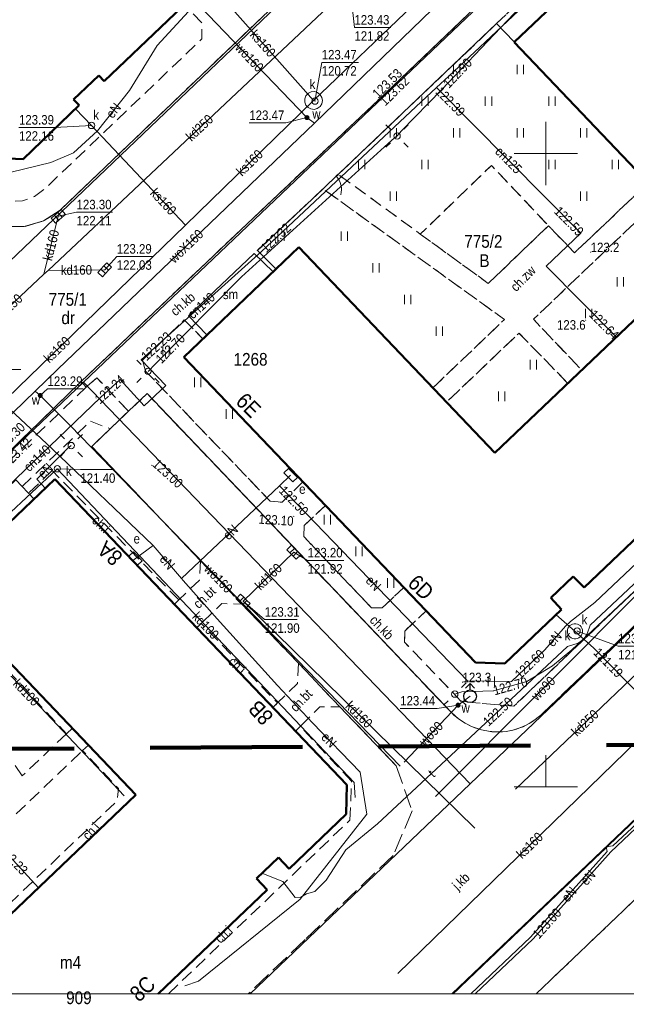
# Model space of a CAD drawing. Extents: x 6439600 to 6443631, y 5654340 to 5654937.
# Tile 7 of 54: x 6440858 to 6440906, y 5654403 to 5654481. Entities that reach past the tile are written whole.
import ezdxf
from ezdxf.enums import TextEntityAlignment as Align

# ---------------------------------------------------------------- set-up
doc = ezdxf.new("R2010")
doc.units = 0
doc.header["$MEASUREMENT"] = 0
for name, pattern in [('1.0_0.5', [1.5, 1, -0.5]), ('1.5_0.5', [2, 1.5, -0.5]), ('2', [0.9, 0.6, -0.3]), ('219-500', [0]), ('otof_500', [0]), ('PRZER2-1', [3, 2, -1])]:
    doc.linetypes.add(name, pattern=pattern)
doc.layers.get('0').update_dxf_attribs({"color": 2, "linetype": 'CONTINUOUS', "lineweight": 5})
doc.layers.add('1ramki', color=7, linetype='PRZER2-1', lineweight=18)
doc.layers.add('z - kartowanie', color=2, linetype='CONTINUOUS', lineweight=5)
for name, color, linetype in [('203-punkt graniczny', 7, 'CONTINUOUS'), ('209-oznaczenie konturu klasyfikacyjnego', 7, 'CONTINUOUS'), ('210-oznaczenie konturu użytku gruntowego', 7, 'CONTINUOUS'), ('211-numer działki ewidencyjnej', 7, 'CONTINUOUS'), ('218-kontur użytku gruntowego', 7, 'CONTINUOUS'), ('219-działka ewidencyjna', 7, 'CONTINUOUS'), ('238-Punkt adresowy budynku', 7, 'CONTINUOUS'), ('312-budynek ewidencyjny', 7, 'CONTINUOUS'), ('312-oznaczenie budynku ewidencyjnego', 7, 'CONTINUOUS'), ('312-oznaczenie budynku ewidencyjnego-Atr117', 7, 'CONTINUOUS'), ('chodnik', 7, 'CONTINUOUS'), ('chodnik-Atr17', 7, 'CONTINUOUS'), ('furtka', 7, 'CONTINUOUS'), ('hydrant', 7, 'CONTINUOUS'), ('jezdnia', 7, 'CONTINUOUS'), ('jezdnia-Atr17', 7, 'CONTINUOUS'), ('komora podziemna', 7, 'CONTINUOUS'), ('kratka ściekowa', 7, 'CONTINUOUS'), ('krawężnik', 7, 'CONTINUOUS'), ('latarnia', 7, 'CONTINUOUS'), ('ogrodzenie trwałe', 7, 'CONTINUOUS'), ('pikieta naturalna', 7, 'CONTINUOUS'), ('pikieta naturalna-Atr2', 7, 'CONTINUOUS'), ('pikieta sztuczna', 7, 'CONTINUOUS'), ('pikieta sztuczna-Atr2', 7, 'CONTINUOUS'), ('plac gier i zabaw', 7, 'CONTINUOUS'), ('przewód ciepłowniczy', 7, 'CONTINUOUS'), ('przewód ciepłowniczy-Atr1', 7, 'CONTINUOUS'), ('przewód elektroenergetyczny podziemny', 7, 'CONTINUOUS'), ('przewód elektroenergetyczny podziemny-Atr1', 7, 'CONTINUOUS'), ('przewód kanalizacyjny', 7, 'CONTINUOUS'), ('przewód kanalizacyjny-Atr1', 7, 'CONTINUOUS'), ('przewód telekomunikacyjny podziemny', 7, 'CONTINUOUS'), ('przewód telekomunikacyjny podziemny-Atr1', 7, 'CONTINUOUS'), ('przewód wodociągowy', 7, 'CONTINUOUS'), ('przewód wodociągowy-Atr1', 7, 'CONTINUOUS'), ('rzedna', 7, 'CONTINUOUS'), ('rzedna-Atr2', 7, 'CONTINUOUS'), ('rzedna-Atr3', 7, 'CONTINUOUS'), ('studnia kanalizacyjna', 7, 'CONTINUOUS'), ('studnia kanalizacyjna-Atr17', 7, 'CONTINUOUS'), ('szafa elektroenergetyczna lub kontener', 7, 'CONTINUOUS'), ('szafa elektroenergetyczna lub kontener-Atr17', 7, 'CONTINUOUS'), ('trawnik', 7, 'CONTINUOUS'), ('właz do komory lub kanału - okrągły', 7, 'CONTINUOUS'), ('właz do komory lub kanału - okrągły-Atr17', 7, 'CONTINUOUS'), ('Zakres', 7, 'CONTINUOUS'), ('zasuwa lub zawór', 7, 'CONTINUOUS'), ('zasuwa lub zawór-Atr17', 7, 'CONTINUOUS')]:
    doc.layers.add(name, color=color, linetype=linetype)
doc.styles.add('MapaZas', font='geodezja.shx', dxfattribs={"width": 0.9})
doc.linetypes.add('902-500', pattern='A,3.75,0,[1,ksztalty.shx,S=0.5,R=0,X=0,Y=0],3.75', length=7.5)

# ---------------------------------------------------------------- blocks, each defined once
blk = doc.blocks.new('203')
at = {"linetype": 'Continuous', "lineweight": 0}
h = blk.add_hatch(color=0, dxfattribs=at)
edge = h.paths.add_edge_path()
edge.add_arc((0, 0), 0.045, 0, 360)
blk = doc.blocks.new('TU04')
at = {"color": 0, "linetype": 'Continuous', "lineweight": 13}
for p, q in [((0, 0), (0, 0.75)), ((0.5, 0), (0.5, 0.75))]:
    blk.add_line(p, q, dxfattribs=at)
blk = doc.blocks.new('PW01')
at = {"linetype": 'Continuous', "lineweight": 13}
h = blk.add_hatch(color=0, dxfattribs=at)
edge = h.paths.add_edge_path()
edge.add_arc((0, 0), 0.045, 0, 360)
blk = doc.blocks.new('US22')
at = {"color": 0, "linetype": 'Continuous', "lineweight": 13}
blk.add_circle((0, 0), 0.25, dxfattribs=at)
blk = doc.blocks.new('SM01')
at = {"color": 0, "linetype": 'Continuous', "lineweight": 13}
for p, q in [((-0.53, 0.531), (-0.883, 0.884)), ((0.531, 0.531), (0.884, 0.884)), ((-0.53, -0.53), (-0.883, -0.883)), ((0.531, -0.53), (0.884, -0.883))]:
    blk.add_line(p, q, dxfattribs=at)
blk.add_circle((0, 0), 0.25, dxfattribs=at)
blk = doc.blocks.new('US25')
at = {"linetype": 'Continuous', "lineweight": 0}
h = blk.add_hatch(color=0, dxfattribs=at)
edge = h.paths.add_edge_path()
edge.add_arc((0, 0), 0.2, 0, 360)
blk = doc.blocks.new('SUWH')
at = {"color": 0, "linetype": 'Continuous'}
for p in [(-0.354, 0.646), (0, 0.5), (0.354, 0.646)]:
    blk.add_line(p, (0, 1), dxfattribs=at)
blk.add_circle((0, 0), 0.5, dxfattribs=at)
blk = doc.blocks.new('US05')
at = {"color": 0, "linetype": 'Continuous', "lineweight": 13}
for p, q in [((-0.525, -0.25), (-0.525, 0.25)), ((-0.525, 0.25), (-0.175, 0.25)), ((-0.175, -0.25), (-0.175, 0.25)), ((-0.175, 0.25), (0.175, 0.25)), ((0.175, -0.25), (0.175, 0.25)), ((0.175, 0.25), (0.525, 0.25)), ((0.525, -0.25), (0.525, 0.25)), ((-0.525, -0.25), (-0.175, -0.25)), ((-0.175, -0.25), (0.175, -0.25)), ((0.175, -0.25), (0.525, -0.25))]:
    blk.add_line(p, q, dxfattribs=at)
blk = doc.blocks.new('US18')
at = {"color": 0, "linetype": 'Continuous', "lineweight": 13}
for p, q in [((-0.5, -0.25), (-0.5, 0.25)), ((-0.5, 0.25), (0.5, 0.25)), ((0.5, -0.25), (0.5, 0.25)), ((-0.5, -0.25), (0.5, -0.25))]:
    blk.add_line(p, q, dxfattribs=at)
blk = doc.blocks.new('US15')
at = {"color": 0, "linetype": 'Continuous', "lineweight": 13}
blk.add_circle((0, 0), 0.25, dxfattribs=at)
blk = doc.blocks.new('OK04')
at = {"color": 0, "linetype": 'Continuous', "lineweight": 0}
blk.add_arc((1.5, 0.001), 1.5, 120, 180, dxfattribs=at)

msp = doc.modelspace()

# ---------------------------------------------------------------- linework, layer by layer
at = {"color": 0, "lineweight": 13}
for p, q in [((6440900, 5654467.516), (6440900, 5654472.516)), ((6440900, 5654467.516), (6440900, 5654472.516)), ((6440897.5, 5654470.016), (6440902.5, 5654470.016)), ((6440897.5, 5654470.016), (6440902.5, 5654470.016)), ((6440900, 5654420.016), (6440900, 5654422.516)), ((6440900, 5654420.016), (6440900, 5654422.516)), ((6440897.5, 5654420.016), (6440902.5, 5654420.016)), ((6440897.5, 5654420.016), (6440902.5, 5654420.016))]:
    msp.add_line(p, q, dxfattribs=at)
at = {"layer": '1ramki', "color": 0, "linetype": 'Continuous', "lineweight": 13}
msp.add_lwpolyline([(6441061.201, 5654403.694), (6440774.191, 5654403.694), (6440774.191, 5654606.899), (6441061.201, 5654606.899)], close=True, dxfattribs=at)
at = {"layer": '218-kontur użytku gruntowego', "color": 0, "linetype": 'Continuous', "lineweight": 13, "flags": 128}
for points in [[(6440855.91, 5654459.826), (6440903.35, 5654505.146)], [(6440903.35, 5654505.146), (6440855.91, 5654459.826)], [(6440863.53, 5654451.966), (6440910.96, 5654497.166)], [(6440910.96, 5654497.166), (6440863.53, 5654451.966)], [(6440894.03, 5654420.266), (6440941.45, 5654465.466)], [(6440941.45, 5654465.466), (6440894.03, 5654420.266)], [(6440826.87, 5654417.056), (6440863.53, 5654451.966)], [(6440863.53, 5654451.966), (6440826.87, 5654417.056)]]:
    msp.add_lwpolyline(points, dxfattribs=at)
at = {"layer": '218-kontur użytku gruntowego', "color": 0, "linetype": 'Continuous', "lineweight": 13}
for points in [[(6440876.69, 5654403.694), (6440894.03, 5654420.266)], [(6440894.03, 5654420.266), (6440876.69, 5654403.694)]]:
    msp.add_lwpolyline(points, dxfattribs=at)
at = {"layer": '219-działka ewidencyjna', "color": 0, "linetype": '219-500', "lineweight": 13, "flags": 128}
for points in [[(6440903.35, 5654505.146), (6440855.91, 5654459.826)], [(6440863.53, 5654451.966), (6440910.96, 5654497.166)], [(6440941.45, 5654465.466), (6440894.03, 5654420.266)], [(6440949.04, 5654457.536), (6440901.61, 5654412.296)], [(6440863.53, 5654451.966), (6440826.87, 5654417.056)], [(6440894.03, 5654420.266), (6440863.53, 5654451.966)]]:
    msp.add_lwpolyline(points, dxfattribs=at)
at = {"layer": '219-działka ewidencyjna', "color": 0, "linetype": '219-500', "lineweight": 13}
for points in [[(6440894.03, 5654420.266), (6440876.69, 5654403.694)], [(6440901.61, 5654412.296), (6440892.593, 5654403.694)]]:
    msp.add_lwpolyline(points, dxfattribs=at)
at = {"layer": '312-budynek ewidencyjny', "color": 0, "linetype": 'Continuous', "lineweight": 50, "flags": 128}
for points in [[(6440880.22, 5654490.136), (6440865.17, 5654475.726)], [(6440897.51, 5654478.806), (6440906.57, 5654487.436)], [(6440912.96, 5654462.576), (6440897.51, 5654478.806)], [(6440864.73, 5654476.186), (6440862.75, 5654474.286)], [(6440865.17, 5654475.726), (6440864.73, 5654476.186)], [(6440862.75, 5654474.286), (6440863.19, 5654473.846)], [(6440863.19, 5654473.846), (6440858.76, 5654469.586)], [(6440858.76, 5654469.586), (6440856.34, 5654469.676)], [(6440871.44, 5654453.956), (6440880.52, 5654462.626)], [(6440880.52, 5654462.626), (6440895.99, 5654446.386)], [(6440895.99, 5654446.386), (6440912.96, 5654462.576)], [(6440923.25, 5654455.036), (6440903.02, 5654435.756)], [(6440894.46, 5654429.836), (6440871.44, 5654453.956)], [(6440852.17, 5654435.636), (6440861.28, 5654444.306)], [(6440861.28, 5654444.306), (6440884.29, 5654420.186)], [(6440902.16, 5654436.636), (6440900.4, 5654434.946)], [(6440903.02, 5654435.756), (6440902.16, 5654436.636)], [(6440867.65, 5654419.406), (6440852.17, 5654435.636)], [(6440900.4, 5654434.946), (6440901.25, 5654434.036)], [(6440901.25, 5654434.036), (6440896.78, 5654429.766)], [(6440896.78, 5654429.766), (6440894.46, 5654429.836)], [(6440884.29, 5654420.186), (6440884.25, 5654417.856)], [(6440850.72, 5654403.236), (6440867.65, 5654419.406)], [(6440884.25, 5654417.856), (6440879.75, 5654413.556)], [(6440878.91, 5654414.456), (6440877.17, 5654412.796)], [(6440879.75, 5654413.556), (6440878.91, 5654414.456)], [(6440877.17, 5654412.796), (6440878.01, 5654411.906)]]:
    msp.add_lwpolyline(points, dxfattribs=at)
at = {"layer": '312-budynek ewidencyjny', "color": 0, "linetype": 'Continuous', "lineweight": 50}
msp.add_lwpolyline([(6440878.01, 5654411.906), (6440869.407, 5654403.694)], dxfattribs=at)
at = {"layer": 'chodnik', "color": 0, "linetype": '1.0_0.5', "lineweight": 13}
for p, q in [((6440896.12, 5654480.276), (6440908.04, 5654491.736)), ((6440883.63, 5654468.376), (6440896.12, 5654480.276)), ((6440882.64, 5654467.436), (6440883.47, 5654468.226)), ((6440883.47, 5654468.226), (6440883.63, 5654468.376)), ((6440877.25, 5654462.376), (6440882.43, 5654467.236)), ((6440882.43, 5654467.236), (6440882.64, 5654467.436)), ((6440878.71, 5654460.906), (6440877.25, 5654462.376)), ((6440878.48, 5654460.676), (6440878.71, 5654460.906)), ((6440868.18, 5654453.716), (6440871.48, 5654456.886)), ((6440871.48, 5654456.886), (6440872.95, 5654455.396)), ((6440872.95, 5654455.396), (6440873.18, 5654455.616)), ((6440868.43, 5654452.846), (6440868.18, 5654453.716)), ((6440878.25, 5654442.576), (6440868.43, 5654452.846)), ((6440864.58, 5654452.316), (6440863.75, 5654451.586)), ((6440867.08, 5654449.676), (6440864.58, 5654452.316)), ((6440863.75, 5654451.586), (6440820.82, 5654410.446)), ((6440865.63, 5654448.296), (6440867.08, 5654449.676)), ((6440858.689, 5654443.735), (6440864.07, 5654448.886)), ((6440864.07, 5654448.886), (6440865.63, 5654448.296)), ((6440861.06, 5654444.986), (6440859.186, 5654443.213)), ((6440871.05, 5654434.786), (6440861.06, 5654444.986)), ((6440859.63, 5654442.746), (6440861.28, 5654444.306)), ((6440861.28, 5654444.306), (6440870.7, 5654434.446)), ((6440880.84, 5654444.096), (6440879.19, 5654442.486)), ((6440882.62, 5654442.236), (6440880.84, 5654444.096)), ((6440853.78, 5654437.166), (6440859.63, 5654442.746)), ((6440879.19, 5654442.486), (6440878.25, 5654442.576)), ((6440880.93, 5654440.656), (6440882.62, 5654442.236)), ((6440880.91, 5654439.776), (6440880.93, 5654440.656)), ((6440886.25, 5654434.156), (6440880.91, 5654439.776)), ((6440911.5, 5654439.756), (6440897.47, 5654426.386)), ((6440851.47, 5654435.846), (6440862.18, 5654424.206)), ((6440862.66, 5654424.646), (6440852.17, 5654435.636)), ((6440888.8, 5654435.766), (6440887.1, 5654434.146)), ((6440890.55, 5654433.926), (6440888.8, 5654435.766)), ((6440870.7, 5654434.446), (6440871.05, 5654434.786)), ((6440858.68, 5654420.886), (6440850.22, 5654433.826)), ((6440887.1, 5654434.146), (6440886.25, 5654434.156)), ((6440888.87, 5654432.316), (6440890.55, 5654433.926)), ((6440888.86, 5654431.446), (6440888.87, 5654432.316)), ((6440893.33, 5654426.766), (6440888.86, 5654431.446)), ((6440897.47, 5654426.386), (6440893.33, 5654426.766)), ((6440862.18, 5654424.206), (6440862.66, 5654424.646)), ((6440862.66, 5654424.646), (6440862.18, 5654424.206)), ((6440863.93, 5654423.306), (6440862.66, 5654424.646)), ((6440862.18, 5654424.206), (6440858.68, 5654420.886)), ((6440853.88, 5654413.746), (6440863.45, 5654422.886)), ((6440863.45, 5654422.886), (6440863.93, 5654423.306))]:
    msp.add_line(p, q, dxfattribs=at)
at = {"layer": 'chodnik', "color": 0, "linetype": '1.0_0.5', "lineweight": 13, "flags": 128}
for points in [[(6440889.01, 5654498.506), (6440890.36, 5654497.036), (6440890.4, 5654495.776), (6440876.1, 5654482.146), (6440875.19, 5654482.456), (6440874.79, 5654482.816), (6440874.27, 5654482.576), (6440873.35, 5654483.556), (6440871.49, 5654481.786), (6440872.88, 5654480.326), (6440872.86, 5654479.066), (6440860.56, 5654467.316), (6440859.65, 5654466.626), (6440858.71, 5654466.276), (6440857.73, 5654466.256), (6440856.75, 5654466.546), (6440856.05, 5654467.086), (6440854.56, 5654465.716), (6440855.82, 5654464.746), (6440857.3, 5654464.246), (6440858.86, 5654464.256), (6440860.36, 5654464.696), (6440861.68, 5654465.546), (6440896.46, 5654498.806), (6440896.69, 5654500.056), (6440893.7, 5654503.156), (6440901.85, 5654510.786), (6440903.84, 5654508.686), (6440905.26, 5654508.126), (6440905.94, 5654508.306), (6440906.79, 5654508.546), (6440908.09, 5654509.836), (6440908.19, 5654509.986), (6440905.1, 5654513.286), (6440900.59, 5654514.046), (6440882.25, 5654533.186), (6440878.06, 5654529.166), (6440875.67, 5654526.886), (6440873.3, 5654524.966), (6440844.22, 5654497.196), (6440845.37, 5654495.966), (6440845.69, 5654495.656), (6440849.44, 5654499.186), (6440849.8, 5654500.526), (6440874.4, 5654523.976), (6440876.68, 5654525.796), (6440880.95, 5654521.306), (6440881.01, 5654520.346), (6440877.95, 5654517.366), (6440879.74, 5654515.486), (6440882.8, 5654518.476), (6440883.75, 5654518.386), (6440893.21, 5654508.486), (6440889.65, 5654505.066), (6440887.38, 5654502.896), (6440888.64, 5654501.536), (6440887.36, 5654500.286)], [(6440942.82, 5654466.956), (6440939.94, 5654466.996), (6440937.76, 5654469.276), (6440941.25, 5654472.606), (6440917.33, 5654497.716), (6440913.84, 5654494.406), (6440910.98, 5654497.386), (6440886.81, 5654474.256), (6440876.93, 5654464.946), (6440863.34, 5654452.016), (6440863.75, 5654451.586), (6440864.58, 5654452.316), (6440867.08, 5654449.676), (6440868.54, 5654451.066), (6440892.55, 5654425.886), (6440892.75, 5654425.696), (6440892.96, 5654425.516), (6440893.12, 5654425.396), (6440893.19, 5654425.346), (6440893.42, 5654425.196), (6440893.65, 5654425.046), (6440893.9, 5654424.916), (6440894.15, 5654424.796), (6440894.41, 5654424.696), (6440894.67, 5654424.606), (6440894.93, 5654424.526), (6440895.2, 5654424.466), (6440895.48, 5654424.416), (6440895.75, 5654424.376), (6440896.03, 5654424.356), (6440896.31, 5654424.356), (6440896.59, 5654424.376), (6440896.87, 5654424.406), (6440897.14, 5654424.446), (6440897.41, 5654424.506), (6440897.68, 5654424.586), (6440897.95, 5654424.676), (6440898.21, 5654424.776), (6440898.46, 5654424.896), (6440898.7, 5654425.036), (6440898.94, 5654425.176), (6440899.17, 5654425.336), (6440899.39, 5654425.516), (6440899.6, 5654425.696)], [(6440895.46, 5654459.766), (6440890.1, 5654463.666), (6440883.63, 5654468.376), (6440883.47, 5654468.226), (6440882.64, 5654467.436), (6440882.43, 5654467.236), (6440896.74, 5654456.916), (6440891.1, 5654451.536), (6440892.17, 5654450.396), (6440897.89, 5654455.846), (6440901.74, 5654451.876), (6440902.84, 5654452.916), (6440899.03, 5654456.936), (6440909.13, 5654466.586), (6440908.07, 5654467.706), (6440902.27, 5654462.176), (6440900.21, 5654464.326)], [(6440872.76, 5654437.876), (6440872.67, 5654436.346), (6440871.05, 5654434.786), (6440870.7, 5654434.446), (6440872.47, 5654432.586), (6440872.82, 5654432.926), (6440874.44, 5654434.496), (6440876.02, 5654434.456)], [(6440872.82, 5654432.926), (6440872.47, 5654432.586), (6440878.47, 5654426.296), (6440878.83, 5654426.646)], [(6440880.48, 5654429.786), (6440880.41, 5654428.186), (6440878.83, 5654426.646), (6440878.47, 5654426.296), (6440880.26, 5654424.416), (6440882.17, 5654426.346), (6440883.75, 5654426.336)], [(6440863.93, 5654423.306), (6440863.45, 5654422.886), (6440866.3, 5654419.896), (6440866.16, 5654418.896), (6440857.07, 5654410.206), (6440857.52, 5654409.736), (6440867.65, 5654419.406)]]:
    msp.add_lwpolyline(points, close=True, dxfattribs=at)
at = {"layer": 'chodnik', "color": 0, "linetype": '1.0_0.5', "lineweight": 13}
for points in [[(6440880.63, 5654424.796), (6440880.26, 5654424.416), (6440884.29, 5654420.186), (6440884.25, 5654417.856), (6440879.75, 5654413.556), (6440878.91, 5654414.456), (6440877.17, 5654412.796), (6440878.01, 5654411.906), (6440869.413, 5654403.694)], [(6440870.241, 5654403.694), (6440884.55, 5654417.406), (6440884.67, 5654420.476), (6440880.63, 5654424.796)]]:
    msp.add_lwpolyline(points, dxfattribs=at)
at = {"layer": 'furtka', "color": 0, "linetype": 'otof_500', "lineweight": 13, "flags": 128}
msp.add_lwpolyline([(6440883.47, 5654468.226), (6440882.64, 5654467.436)], dxfattribs=at)
at = {"layer": 'jezdnia', "color": 0, "linetype": '1.5_0.5', "lineweight": 13}
for points in [[(6440896.46, 5654498.806), (6440861.68, 5654465.546), (6440860.36, 5654464.696), (6440858.86, 5654464.256), (6440857.3, 5654464.246)], [(6440857.05, 5654445.896), (6440863.34, 5654452.016), (6440876.93, 5654464.946), (6440886.81, 5654474.256), (6440910.98, 5654497.386)], [(6440942.82, 5654466.956), (6440899.6, 5654425.696), (6440899.17, 5654425.336), (6440898.98, 5654425.206), (6440898.7, 5654425.036), (6440898.46, 5654424.896), (6440897.95, 5654424.676), (6440897.41, 5654424.506), (6440896.87, 5654424.406), (6440896.03, 5654424.356), (6440895.48, 5654424.416), (6440894.93, 5654424.526), (6440894.15, 5654424.796), (6440893.65, 5654425.046), (6440893.12, 5654425.396), (6440892.55, 5654425.886), (6440868.54, 5654451.066), (6440867.08, 5654449.676), (6440865.63, 5654448.296), (6440864.18, 5654446.906), (6440872.76, 5654437.876), (6440880.48, 5654429.786), (6440883.75, 5654426.336), (6440888.19, 5654421.696), (6440889.45, 5654418.126), (6440887.97, 5654414.606), (6440881.01, 5654407.966), (6440876.527, 5654403.694)], [(6440952.1, 5654454.166), (6440948.98, 5654457.486), (6440948.19, 5654456.726), (6440923.91, 5654433.476), (6440906.12, 5654416.516), (6440892.689, 5654403.694)], [(6440899.252, 5654403.694), (6440922.97, 5654426.346), (6440952.1, 5654454.166)], [(6440927.47, 5654422.236), (6440932.21, 5654426.916), (6440935.64, 5654430.016), (6440949.03, 5654442.806), (6440956.33, 5654449.786), (6440953.17, 5654453.116), (6440952.1, 5654454.166), (6440922.97, 5654426.346), (6440899.252, 5654403.694)], [(6440892.689, 5654403.694), (6440906.12, 5654416.516), (6440923.91, 5654433.476)]]:
    msp.add_lwpolyline(points, dxfattribs=at)
at = {"layer": 'komora podziemna', "color": 0, "linetype": 'Continuous', "lineweight": 13, "flags": 128}
msp.add_lwpolyline([(6440880.98, 5654474.086), (6440880.99, 5654474.346), (6440881.08, 5654474.586), (6440881.27, 5654474.776), (6440881.5, 5654474.886), (6440881.75, 5654474.906), (6440882, 5654474.836), (6440882.2, 5654474.666), (6440882.33, 5654474.446), (6440882.38, 5654474.196), (6440882.32, 5654473.946), (6440882.19, 5654473.726), (6440881.97, 5654473.576), (6440881.72, 5654473.506), (6440881.47, 5654473.546), (6440881.25, 5654473.656), (6440881.07, 5654473.846)], close=True, dxfattribs=at)
at = {"layer": 'krawężnik', "color": 0, "linetype": 'Continuous', "lineweight": 13, "flags": 128}
for points in [[(6440896.69, 5654500.056), (6440896.46, 5654498.806), (6440861.68, 5654465.546), (6440860.36, 5654464.696), (6440858.86, 5654464.256), (6440857.3, 5654464.246), (6440855.82, 5654464.746), (6440854.56, 5654465.716), (6440850.43, 5654470.006)], [(6440912.97, 5654499.226), (6440910.98, 5654497.386), (6440886.81, 5654474.256), (6440876.93, 5654464.946), (6440863.34, 5654452.016), (6440857.05, 5654445.896), (6440825.13, 5654415.276)], [(6440868.54, 5654451.066), (6440892.55, 5654425.886), (6440892.75, 5654425.696), (6440892.96, 5654425.516), (6440893.12, 5654425.396), (6440893.19, 5654425.346), (6440893.42, 5654425.196), (6440893.65, 5654425.046), (6440893.9, 5654424.916), (6440894.15, 5654424.796), (6440894.41, 5654424.696), (6440894.67, 5654424.606), (6440894.93, 5654424.526), (6440895.2, 5654424.466), (6440895.48, 5654424.416), (6440895.75, 5654424.376), (6440896.03, 5654424.356), (6440896.31, 5654424.356), (6440896.59, 5654424.376), (6440896.87, 5654424.406), (6440897.14, 5654424.446), (6440897.41, 5654424.506), (6440897.68, 5654424.586), (6440897.95, 5654424.676), (6440898.21, 5654424.776), (6440898.46, 5654424.896), (6440898.7, 5654425.036), (6440898.94, 5654425.176), (6440899.17, 5654425.336), (6440899.39, 5654425.516), (6440899.6, 5654425.696), (6440942.82, 5654466.956)], [(6440864.18, 5654446.906), (6440865.63, 5654448.296), (6440867.08, 5654449.676), (6440868.54, 5654451.066)], [(6440872.76, 5654437.876), (6440864.18, 5654446.906)], [(6440880.48, 5654429.786), (6440876.02, 5654434.456)], [(6440883.75, 5654426.336), (6440888.19, 5654421.696)]]:
    msp.add_lwpolyline(points, dxfattribs=at)
at = {"layer": 'krawężnik', "color": 0, "linetype": 'Continuous', "lineweight": 13}
msp.add_lwpolyline([(6440892.689, 5654403.694), (6440906.12, 5654416.516), (6440923.91, 5654433.476), (6440948.19, 5654456.726), (6440948.98, 5654457.486)], dxfattribs=at)
at = {"layer": 'ogrodzenie trwałe', "color": 0, "linetype": '902-500', "lineweight": 35, "flags": 128}
for points in [[(6440897.47, 5654478.856), (6440896.12, 5654480.276), (6440883.63, 5654468.376), (6440883.47, 5654468.226)], [(6440882.64, 5654467.436), (6440882.43, 5654467.236), (6440877.25, 5654462.376), (6440878.71, 5654460.906)]]:
    msp.add_lwpolyline(points, dxfattribs=at)
at = {"layer": 'plac gier i zabaw', "color": 0, "linetype": '1.0_0.5', "lineweight": 13, "flags": 128}
msp.add_lwpolyline([(6440890.1, 5654463.666), (6440895.46, 5654459.766), (6440900.21, 5654464.326), (6440895.71, 5654469.086)], close=True, dxfattribs=at)
at = {"layer": 'przewód ciepłowniczy', "color": 0, "linetype": 'Continuous', "lineweight": 13, "flags": 128}
for points in [[(6440892.35, 5654476.116), (6440894.8, 5654478.416), (6440903.97, 5654487.076)], [(6440891.37, 5654475.246), (6440892.35, 5654476.116)], [(6440891.37, 5654475.246), (6440890.16, 5654474.106), (6440877.56, 5654462.296), (6440868.07, 5654453.726), (6440870.02, 5654451.696), (6440868.31, 5654450.106), (6440866.42, 5654452.176), (6440864.88, 5654450.756)], [(6440891.37, 5654475.246), (6440902.76, 5654463.736), (6440900.04, 5654461.126), (6440905.58, 5654455.526)], [(6440854.87, 5654441.196), (6440864.88, 5654450.756)], [(6440854.87, 5654441.196), (6440845.5, 5654433.026), (6440857.62, 5654419.836), (6440855.07, 5654417.386), (6440859.97, 5654412.066)]]:
    msp.add_lwpolyline(points, dxfattribs=at)
at = {"layer": 'przewód elektroenergetyczny podziemny', "color": 0, "linetype": 'Continuous', "lineweight": 13, "flags": 128}
for points in [[(6440868.62, 5654452.826), (6440869.17, 5654453.396), (6440875.99, 5654460.296), (6440887.85, 5654471.076), (6440888.27, 5654471.406), (6440888.61, 5654471.806), (6440891.81, 5654475.086), (6440898, 5654481.596), (6440900.58, 5654484.726), (6440902.32, 5654486.726), (6440903.96, 5654488.456), (6440906.7, 5654489.636), (6440907.59, 5654489.976), (6440907.99, 5654490.146), (6440908.47, 5654489.736), (6440931.56, 5654465.206), (6440931.92, 5654464.836)], [(6440855.35, 5654467.286), (6440856.73, 5654468.276), (6440860.94, 5654469.326), (6440862.74, 5654470.076), (6440864.62, 5654471.826), (6440867.16, 5654475.006), (6440869.33, 5654478.556), (6440871.82, 5654481.236), (6440873.94, 5654483.256), (6440874.25, 5654483.706)], [(6440843.15, 5654454.696), (6440843.26, 5654454.616), (6440845.14, 5654453.226), (6440849.34, 5654457.676), (6440861.05, 5654446.716), (6440869.02, 5654439.086)], [(6440860.52, 5654443.586), (6440859.86, 5654444.326), (6440862.24, 5654446.716), (6440862.56, 5654446.966)], [(6440878.98, 5654443.786), (6440879.87, 5654444.626)], [(6440878.98, 5654443.786), (6440871.26, 5654436.466)], [(6440899.91, 5654430.836), (6440897.29, 5654428.346), (6440893.81, 5654428.396), (6440878.98, 5654443.786)], [(6440914.13, 5654443.776), (6440914.48, 5654443.186), (6440914.56, 5654442.786), (6440914.31, 5654442.316), (6440902.05, 5654430.836), (6440900.52, 5654429.586), (6440898.51, 5654428.346), (6440895.87, 5654427.606), (6440893.38, 5654427.516), (6440892.82, 5654427.346)], [(6440912.85, 5654443.086), (6440903.87, 5654434.586)], [(6440867.41, 5654437.886), (6440867.63, 5654438.056), (6440869.02, 5654439.086)], [(6440869.02, 5654439.086), (6440871.26, 5654436.466)], [(6440871.26, 5654436.466), (6440871.38, 5654436.316), (6440874.07, 5654433.296), (6440878.84, 5654428.026), (6440881.6, 5654425.066), (6440885.36, 5654421.176), (6440885.87, 5654417.856), (6440880.63, 5654411.166), (6440872.59, 5654404.686), (6440871.52, 5654404.306)], [(6440903.87, 5654434.586), (6440901.95, 5654433.076), (6440901.55, 5654432.706), (6440899.91, 5654430.836)]]:
    msp.add_lwpolyline(points, dxfattribs=at)
at = {"layer": 'przewód elektroenergetyczny podziemny', "color": 0, "linetype": 'Continuous', "lineweight": 13}
for points in [[(6440935.85, 5654444.316), (6440926.16, 5654434.836), (6440925.05, 5654434.646), (6440924.6, 5654433.346), (6440905.29, 5654415.376), (6440904.76, 5654415.296), (6440904.85, 5654414.926), (6440898.8, 5654408.146), (6440894.075, 5654403.694)], [(6440935.85, 5654444.316), (6440926.16, 5654434.836), (6440924.6, 5654433.346), (6440905.13, 5654414.886), (6440899.01, 5654408.026), (6440894.43, 5654403.694)]]:
    msp.add_lwpolyline(points, dxfattribs=at)
at = {"layer": 'przewód kanalizacyjny', "color": 0, "linetype": 'Continuous', "lineweight": 13, "flags": 128}
for points in [[(6440881.68, 5654474.206), (6440897.3, 5654489.186)], [(6440860.73, 5654460.796), (6440884.63, 5654483.306)], [(6440881.68, 5654474.206), (6440874.64, 5654482.136)], [(6440871.57, 5654464.376), (6440881.68, 5654474.206)], [(6440864.16, 5654472.236), (6440862.89, 5654473.556)], [(6440871.57, 5654464.376), (6440864.16, 5654472.236)], [(6440860.4, 5654460.496), (6440861.54, 5654465.066)], [(6440851.3, 5654444.716), (6440871.57, 5654464.376)], [(6440854.44, 5654454.896), (6440860.4, 5654460.496)], [(6440860.4, 5654460.496), (6440860.73, 5654460.796)], [(6440860.73, 5654460.796), (6440865.2, 5654460.846)], [(6440861.46, 5654445.136), (6440851.31, 5654435.646)], [(6440884.96, 5654419.186), (6440884.88, 5654420.366), (6440861.46, 5654445.136)], [(6440880.12, 5654438.546), (6440876.12, 5654434.686)], [(6440851.31, 5654435.646), (6440866.73, 5654419.306)], [(6440876.12, 5654434.686), (6440894.41, 5654416.776)], [(6440897.61, 5654419.846), (6440912.95, 5654434.476)], [(6440888.32, 5654405.296), (6440909.14, 5654425.516), (6440916.97, 5654433.136)], [(6440902.3, 5654432.306), (6440900.81, 5654433.616)], [(6440903.8, 5654430.986), (6440902.3, 5654432.306)], [(6440909.14, 5654425.516), (6440903.8, 5654430.986)]]:
    msp.add_lwpolyline(points, dxfattribs=at)
at = {"layer": 'przewód telekomunikacyjny podziemny', "color": 0, "linetype": 'Continuous', "lineweight": 13, "flags": 128}
for points in [[(6440917, 5654445.616), (6440906.95, 5654436.016), (6440903.49, 5654432.776)], [(6440901.71, 5654431.106), (6440902.56, 5654431.376), (6440903.02, 5654431.716), (6440903.27, 5654432.096), (6440903.49, 5654432.776)], [(6440901.71, 5654431.106), (6440895.25, 5654425.056), (6440886.71, 5654417.096), (6440884.23, 5654415.046), (6440882.67, 5654412.666), (6440881.77, 5654411.776), (6440881.12, 5654411.576), (6440880.68, 5654411.306), (6440880.22, 5654411.286), (6440879.26, 5654412.566), (6440877.6, 5654413.206)]]:
    msp.add_lwpolyline(points, dxfattribs=at)
at = {"layer": 'przewód wodociągowy', "color": 0, "linetype": 'Continuous', "lineweight": 13, "flags": 128}
for points in [[(6440881.74, 5654472.416), (6440902.61, 5654492.596), (6440903.24, 5654493.086)], [(6440872.08, 5654482.346), (6440881.16, 5654472.856), (6440881.74, 5654472.416)], [(6440881.74, 5654472.416), (6440861.5, 5654452.986)], [(6440861.5, 5654452.986), (6440859.71, 5654451.256)], [(6440859.71, 5654451.256), (6440836.68, 5654428.936)], [(6440888.52, 5654421.656), (6440862.51, 5654448.516), (6440860.12, 5654450.926), (6440859.71, 5654451.256)], [(6440908.29, 5654436.326), (6440891.3, 5654419.256)], [(6440888.82, 5654421.976), (6440893.08, 5654426.476), (6440894.02, 5654427.176)]]:
    msp.add_lwpolyline(points, dxfattribs=at)
at = {"layer": 'rzedna-Atr2', "color": 0, "lineweight": 13, "flags": 128}
for points in [[(6440884.57, 5654483.096), (6440884.9, 5654479.966), (6440887.786, 5654479.966)], [(6440881.79, 5654474.156), (6440882.32, 5654477.216), (6440885.211, 5654477.216)], [(6440881.16, 5654472.856), (6440879.5, 5654472.436), (6440876.609, 5654472.436)], [(6440864.16, 5654472.236), (6440861.26, 5654472.076), (6440858.438, 5654472.076)], [(6440861.54, 5654465.066), (6440862.98, 5654465.386), (6440865.828, 5654465.386)], [(6440865.2, 5654460.846), (6440866.15, 5654461.886), (6440868.998, 5654461.886)], [(6440854.57, 5654454.696), (6440855.69, 5654452.976), (6440858.576, 5654452.976)], [(6440860.12, 5654450.926), (6440860.69, 5654451.446), (6440863.512, 5654451.446)], [(6440861.46, 5654445.136), (6440863.28, 5654445.066), (6440865.868, 5654445.066)], [(6440880.12, 5654438.546), (6440881.21, 5654437.906), (6440884.058, 5654437.906)], [(6440876.12, 5654434.686), (6440877.82, 5654433.226), (6440880.381, 5654433.226)], [(6440902.47, 5654432.326), (6440905.71, 5654431.126), (6440908.532, 5654431.126)], [(6440893.08, 5654426.476), (6440891.43, 5654426.216), (6440888.513, 5654426.216)]]:
    msp.add_lwpolyline(points, dxfattribs=at)
at = {"layer": 'studnia kanalizacyjna', "color": 0, "linetype": 'Continuous', "lineweight": 13, "flags": 128}
msp.add_lwpolyline([(6440902.24, 5654432.906), (6440902.36, 5654432.906), (6440902.49, 5654432.876), (6440902.6, 5654432.826), (6440902.7, 5654432.756), (6440902.79, 5654432.656), (6440902.85, 5654432.546), (6440902.89, 5654432.426), (6440902.9, 5654432.306), (6440902.89, 5654432.186), (6440902.85, 5654432.066), (6440902.79, 5654431.956), (6440902.7, 5654431.856), (6440902.6, 5654431.786), (6440902.49, 5654431.736), (6440902.36, 5654431.706), (6440902.24, 5654431.706), (6440902.11, 5654431.736), (6440902, 5654431.786), (6440901.9, 5654431.856), (6440901.81, 5654431.956), (6440901.75, 5654432.066), (6440901.71, 5654432.186), (6440901.7, 5654432.306), (6440901.71, 5654432.426), (6440901.75, 5654432.546), (6440901.81, 5654432.656), (6440901.9, 5654432.756), (6440902, 5654432.826), (6440902.11, 5654432.876)], close=True, dxfattribs=at)
at = {"layer": 'trawnik', "color": 0, "linetype": '1.0_0.5', "lineweight": 13, "flags": 128}
for points in [[(6440897.51, 5654478.806), (6440906.57, 5654487.436), (6440915.98, 5654477.576), (6440918.45, 5654479.946), (6440918.49, 5654480.806), (6440908.04, 5654491.736), (6440896.12, 5654480.276), (6440883.63, 5654468.376), (6440890.1, 5654463.666), (6440895.71, 5654469.086), (6440900.21, 5654464.326), (6440902.27, 5654462.176), (6440908.07, 5654467.706)], [(6440891.09, 5654451.526), (6440896.74, 5654456.916), (6440882.43, 5654467.236), (6440877.25, 5654462.376), (6440878.71, 5654460.906), (6440880.52, 5654462.626)], [(6440902.84, 5654452.916), (6440912.96, 5654462.576), (6440909.14, 5654466.586), (6440899.03, 5654456.936)], [(6440868.43, 5654452.846), (6440878.25, 5654442.576), (6440879.19, 5654442.486), (6440880.84, 5654444.096), (6440871.44, 5654453.956), (6440872.95, 5654455.396), (6440871.48, 5654456.886), (6440868.18, 5654453.716)], [(6440901.74, 5654451.876), (6440897.89, 5654455.846), (6440892.17, 5654450.396), (6440895.99, 5654446.386)], [(6440910.09, 5654442.496), (6440903.02, 5654435.756), (6440902.16, 5654436.636), (6440900.4, 5654434.946), (6440901.25, 5654434.036), (6440896.78, 5654429.766), (6440894.46, 5654429.836), (6440890.55, 5654433.926), (6440888.87, 5654432.316), (6440888.86, 5654431.446), (6440893.33, 5654426.766), (6440897.47, 5654426.386), (6440911.5, 5654439.756), (6440911.45, 5654441.066)], [(6440888.8, 5654435.766), (6440882.62, 5654442.236), (6440880.93, 5654440.656), (6440880.91, 5654439.776), (6440886.25, 5654434.156), (6440887.1, 5654434.146)]]:
    msp.add_lwpolyline(points, close=True, dxfattribs=at)
at = {"layer": 'z - kartowanie', "color": 0, "linetype": 'Continuous', "lineweight": 18}
for points in [[(6440873.268, 5654455.702), (6440871.824, 5654457.211), (6440877.003, 5654462.134), (6440878.48, 5654460.676), (6440873.273, 5654455.696)], [(6440859.635, 5654442.741), (6440858.193, 5654444.256), (6440852.355, 5654438.707), (6440853.8, 5654437.188)]]:
    msp.add_lwpolyline(points, dxfattribs=at)
at = {"layer": 'Zakres', "color": 221, "linetype": '2', "lineweight": 140, "ltscale": 20, "flags": 128}
msp.add_lwpolyline([(6441020.39, 5654562.126), (6440805.9, 5654559.876), (6440806.46, 5654422.716), (6441021.62, 5654424.036)], close=True, dxfattribs=at)

# ---------------------------------------------------------------- block references
at = {"layer": '203-punkt graniczny', "color": 0, "linetype": 'Continuous', "lineweight": 13}
for p in [(6440863.53, 5654451.966), (6440894.03, 5654420.266), (6440901.61, 5654412.296)]:
    msp.add_blockref('203', p, dxfattribs=at)
at = {"layer": 'furtka', "color": 0, "linetype": 'Continuous', "lineweight": 13, "rotation": 223.586}
msp.add_blockref('OK04', (6440883.47, 5654468.226), dxfattribs=at)
at = {"layer": 'hydrant', "color": 0, "linetype": 'Continuous', "lineweight": 13}
msp.add_blockref('SUWH', (6440894.02, 5654427.176), dxfattribs=at)
at = {"layer": 'kratka ściekowa', "color": 0, "linetype": 'Continuous', "lineweight": 13}
for p, rotation in [((6440861.54, 5654465.066), 40.88), ((6440865.2, 5654460.846), 47.11000000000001), ((6440880.12, 5654438.546), 134.459), ((6440876.12, 5654434.686), 316.08)]:
    msp.add_blockref('US05', p, dxfattribs=dict(at, rotation=rotation))
at = {"layer": 'latarnia', "color": 0, "linetype": 'Continuous', "lineweight": 13}
for p in [(6440888.27, 5654471.406), (6440868.62, 5654452.826), (6440862.56, 5654446.966), (6440892.82, 5654427.346)]:
    msp.add_blockref('SM01', p, dxfattribs=at)
at = {"layer": 'pikieta naturalna', "color": 0, "linetype": 'Continuous', "lineweight": 13}
for p in [(6440903.54, 5654462.236), (6440903.14, 5654456.866), (6440893.43, 5654428.286)]:
    msp.add_blockref('PW01', p, dxfattribs=at)
at = {"layer": 'pikieta sztuczna', "color": 0, "linetype": 'Continuous', "lineweight": 13}
for p in [(6440886.78, 5654474.296), (6440886.81, 5654474.256), (6440868.91, 5654445.406), (6440880.12, 5654441.376)]:
    msp.add_blockref('PW01', p, dxfattribs=at)
at = {"layer": 'rzedna', "color": 0, "linetype": 'Continuous', "lineweight": 13}
for p in [(6440891.37, 5654475.246), (6440891.81, 5654475.086), (6440881.79, 5654474.156), (6440881.16, 5654472.856), (6440864.16, 5654472.236), (6440861.54, 5654465.066), (6440902.76, 5654463.736), (6440877.56, 5654462.296), (6440865.2, 5654460.846), (6440905.58, 5654455.526), (6440868.07, 5654453.726), (6440869.17, 5654453.396), (6440866.42, 5654452.176), (6440860.12, 5654450.926), (6440861.46, 5654445.136), (6440878.98, 5654443.786), (6440880.12, 5654438.546), (6440876.12, 5654434.686), (6440902.47, 5654432.326), (6440903.8, 5654430.986), (6440897.29, 5654428.346), (6440895.87, 5654427.606), (6440893.08, 5654426.476), (6440895.25, 5654425.056), (6440859.97, 5654412.066), (6440899.01, 5654408.026)]:
    msp.add_blockref('PW01', p, dxfattribs=at)
at = {"layer": 'studnia kanalizacyjna', "color": 0, "linetype": 'Continuous', "lineweight": 13}
msp.add_blockref('US15', (6440861.46, 5654445.136), dxfattribs=at)
at = {"layer": 'szafa elektroenergetyczna lub kontener', "color": 0, "linetype": 'Continuous', "lineweight": 13}
for p, rotation in [((6440879.87, 5654444.626), 314.4999999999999), ((6440867.63, 5654438.056), 133.92)]:
    msp.add_blockref('US18', p, dxfattribs=dict(at, rotation=rotation))
at = {"layer": 'trawnik', "color": 0, "linetype": 'Continuous', "lineweight": 13}
for p in [(6440892.729, 5654476.275), (6440897.729, 5654476.275), (6440890.229, 5654473.775), (6440895.229, 5654473.775), (6440900.229, 5654473.775), (6440887.729, 5654471.275), (6440892.729, 5654471.275), (6440897.729, 5654471.275), (6440902.729, 5654471.275), (6440885.229, 5654468.775), (6440890.229, 5654468.775), (6440900.229, 5654468.775), (6440905.229, 5654468.775), (6440887.729, 5654466.275), (6440902.729, 5654466.275), (6440878.849, 5654463.125), (6440883.849, 5654463.125), (6440886.349, 5654460.625), (6440905.629, 5654459.515), (6440888.849, 5654458.125), (6440903.129, 5654457.015), (6440891.349, 5654455.625), (6440869.779, 5654454.085), (6440898.769, 5654452.985), (6440872.279, 5654451.585), (6440896.269, 5654450.485), (6440874.779, 5654449.085), (6440882.509, 5654440.745), (6440885.009, 5654438.245), (6440887.509, 5654435.745), (6440895.459, 5654427.985)]:
    msp.add_blockref('TU04', p, dxfattribs=at)
at = {"layer": 'właz do komory lub kanału - okrągły', "color": 0, "linetype": 'Continuous', "lineweight": 13}
for p in [(6440881.79, 5654474.156), (6440864.16, 5654472.236), (6440902.47, 5654432.326)]:
    msp.add_blockref('US22', p, dxfattribs=at)
at = {"layer": 'zasuwa lub zawór', "color": 0, "linetype": 'Continuous', "lineweight": 13}
for p in [(6440881.16, 5654472.856), (6440860.12, 5654450.926), (6440893.08, 5654426.476)]:
    msp.add_blockref('US25', p, dxfattribs=at)

# ---------------------------------------------------------------- texts
at = {"layer": '209-oznaczenie konturu klasyfikacyjnego', "color": 0, "linetype": 'Continuous', "lineweight": 13, "style": 'MapaZas', "width": 0.9}
msp.add_text('dr', height=1, dxfattribs=at).set_placement((6440861.785, 5654457.552), align=Align.TOP_LEFT)
at = {"layer": '210-oznaczenie konturu użytku gruntowego', "color": 0, "linetype": 'Continuous', "lineweight": 13, "style": 'MapaZas', "width": 0.9}
msp.add_text('B', height=1, dxfattribs=at).set_placement((6440894.76, 5654461.066))
at = {"layer": '211-numer działki ewidencyjnej', "color": 0, "linetype": 'Continuous', "lineweight": 13, "style": 'MapaZas', "width": 0.9}
msp.add_text('775/2', height=1, dxfattribs=at).set_placement((6440893.568, 5654462.584))
msp.add_text('775/1', height=1, dxfattribs=at).set_placement((6440860.783, 5654459.006), align=Align.TOP_LEFT)
at = {"layer": '238-Punkt adresowy budynku', "color": 0, "linetype": 'Continuous', "lineweight": 13, "style": 'MapaZas', "width": 0.9}
for s, rotation, p in [('6E', 315.001, (6440876.11, 5654449.716)), ('8A', 138.021, (6440866.03, 5654438.916)), ('6D', 316.158, (6440889.72, 5654435.326)), ('8B', 133.649, (6440877.95, 5654426.306)), ('8C', 43.276, (6440868.61, 5654403.636))]:
    msp.add_text(s, height=1.25, rotation=rotation, dxfattribs=at).set_placement(p, align=Align.CENTER)
at = {"layer": '312-oznaczenie budynku ewidencyjnego', "color": 0, "linetype": 'Continuous', "lineweight": 13, "style": 'MapaZas', "width": 0.9}
msp.add_text('1268', height=1, dxfattribs=at).set_placement((6440875.37, 5654453.276))
msp.add_text('909', height=1, dxfattribs=at).set_placement((6440862.16, 5654403.876), align=Align.TOP_LEFT)
at = {"layer": '312-oznaczenie budynku ewidencyjnego-Atr117', "color": 0, "lineweight": 13, "style": 'MapaZas', "width": 0.9}
msp.add_text('m4', height=1, dxfattribs=at).set_placement((6440861.67, 5654406.666), align=Align.TOP_LEFT)
at = {"layer": 'chodnik-Atr17', "color": 0, "lineweight": 13, "style": 'MapaZas', "width": 0.9}
for s, rotation, p in [('ch.zw', 45.492, (6440897.66, 5654459.066)), ('ch.kb', 41.099, (6440870.79, 5654457.146))]:
    msp.add_text(s, height=0.75, rotation=rotation, dxfattribs=at).set_placement(p)
for s, rotation, p in [('ch.i', 316.312, (6440864.9, 5654440.746)), ('ch.bt', 43.141, (6440873.07, 5654434.986)), ('ch.kb', 313.501, (6440887.06, 5654432.606)), ('ch.i', 317.002, (6440875.65, 5654429.616)), ('ch.bt', 46.005, (6440880.69, 5654426.846)), ('ch.i', 46.742, (6440864.12, 5654416.526)), ('ch.i', 44.094, (6440874.58, 5654408.376))]:
    msp.add_text(s, height=0.75, rotation=rotation, dxfattribs=at).set_placement(p, align=Align.MIDDLE_CENTER)
at = {"layer": 'jezdnia-Atr17', "color": 0, "lineweight": 13, "style": 'MapaZas', "width": 0.9}
msp.add_text('j.kb', height=0.75, rotation=43.471, dxfattribs=at).set_placement((6440893.05, 5654411.816))
at = {"layer": 'pikieta naturalna-Atr2', "color": 0, "lineweight": 13, "style": 'MapaZas', "width": 0.9}
for s, p in [('123.2', (6440903.54, 5654462.236)), ('123.3', (6440893.43, 5654428.286))]:
    msp.add_text(s, height=0.75, dxfattribs=at).set_placement(p)
msp.add_text('123.6', height=0.75, dxfattribs=at).set_placement((6440903.14, 5654456.866), align=Align.TOP_RIGHT)
at = {"layer": 'pikieta sztuczna-Atr2', "color": 0, "lineweight": 13, "style": 'MapaZas', "width": 0.9}
for s, rotation, p in [('123.53', 44.655, (6440886.77, 5654474.326)), ('123.30', 44.844, (6440857.04, 5654446.386)), ('123.42', 44.844, (6440857.57, 5654445.166)), ('123.00', 317.827, (6440868.91, 5654445.406))]:
    msp.add_text(s, height=0.75, rotation=rotation, dxfattribs=at).set_placement(p)
msp.add_text('123.62', height=0.75, rotation=44.66, dxfattribs=at).set_placement((6440886.81, 5654474.256), align=Align.TOP_LEFT)
msp.add_text('123.10', height=0.75, rotation=356.31, dxfattribs=at).set_placement((6440880.12, 5654441.376), align=Align.TOP_RIGHT)
at = {"layer": 'przewód ciepłowniczy-Atr1', "color": 0, "lineweight": 13, "style": 'MapaZas', "width": 0.9}
for s, rotation, p in [('cn125', 314.699, (6440897.07, 5654469.496)), ('cn140', 42.083, (6440872.82, 5654458.016)), ('cn140', 43.682, (6440859.88, 5654445.976))]:
    msp.add_text(s, height=0.75, rotation=rotation, dxfattribs=at).set_placement(p, align=Align.MIDDLE_CENTER)
at = {"layer": 'przewód elektroenergetyczny podziemny-Atr1', "color": 0, "lineweight": 13, "style": 'MapaZas', "width": 0.9}
for rotation, p in [(51.384, (6440865.89, 5654473.416)), (45.12, (6440860.51, 5654444.976)), (43.476, (6440875.12, 5654440.126)), (310.529, (6440870.14, 5654437.776)), (313.938, (6440886.4, 5654436.096)), (48.749, (6440900.66, 5654431.696)), (314.027, (6440882.89, 5654423.726)), (48.26, (6440903.32, 5654412.856)), (48.256, (6440901.83, 5654411.536))]:
    msp.add_text('eN', height=0.75, rotation=rotation, dxfattribs=at).set_placement(p, align=Align.MIDDLE_CENTER)
at = {"layer": 'przewód kanalizacyjny-Atr1', "color": 0, "lineweight": 13, "style": 'MapaZas', "width": 0.9}
for s, rotation, p in [('ks160', 311.6, (6440877.68, 5654478.706)), ('kd250', 43.285, (6440872.68, 5654472.056)), ('ks160', 44.195, (6440876.63, 5654469.296)), ('ks160', 313.309, (6440869.83, 5654466.226)), ('kd160', 75.993, (6440860.97, 5654462.786)), ('kd160', 0.641, (6440862.97, 5654460.826)), ('kdX250', 43.216, (6440857.42, 5654457.696)), ('ks160', 44.125, (6440861.44, 5654454.546)), ('kd160', 43.979, (6440878.12, 5654436.616)), ('kd100', 313.395, (6440873.17, 5654432.756)), ('kd100', 313.341, (6440859.02, 5654427.476)), ('kd160', 315.601, (6440885.27, 5654425.736)), ('kd250', 43.639, (6440903.09, 5654425.076)), ('ks160', 44.162, (6440898.73, 5654415.406))]:
    msp.add_text(s, height=0.75, rotation=rotation, dxfattribs=at).set_placement(p, align=Align.MIDDLE_CENTER)
at = {"layer": 'przewód telekomunikacyjny podziemny-Atr1', "color": 0, "lineweight": 13, "style": 'MapaZas', "width": 0.9}
msp.add_text('t', height=0.75, rotation=42.986, dxfattribs=at).set_placement((6440890.98, 5654421.076), align=Align.MIDDLE_CENTER)
at = {"layer": 'przewód wodociągowy-Atr1', "color": 0, "lineweight": 13, "style": 'MapaZas', "width": 0.9}
for s, rotation, p in [('wo160', 313.734, (6440876.62, 5654477.606)), ('woX160', 43.83, (6440871.62, 5654462.706)), ('wo160', 314.079, (6440874.17, 5654436.466)), ('wo90', 45.135, (6440899.8, 5654427.796)), ('wo90', 46.569, (6440890.95, 5654424.226))]:
    msp.add_text(s, height=0.75, rotation=rotation, dxfattribs=at).set_placement(p, align=Align.MIDDLE_CENTER)
at = {"layer": 'rzedna-Atr2', "color": 0, "lineweight": 13, "style": 'MapaZas', "width": 0.9}
for s, p in [('123.43', (6440884.9, 5654479.974)), ('123.47', (6440882.32, 5654477.224)), ('123.47', (6440876.609, 5654472.444)), ('123.39', (6440858.438, 5654472.083)), ('123.30', (6440862.98, 5654465.394)), ('123.29', (6440866.15, 5654461.894)), ('123.29', (6440860.69, 5654451.454)), ('123.20', (6440881.21, 5654437.913)), ('123.31', (6440877.82, 5654433.234)), ('123.63', (6440905.71, 5654431.134)), ('123.44', (6440888.513, 5654426.224))]:
    msp.add_text(s, height=0.75, dxfattribs=at).set_placement(p, align=Align.BOTTOM_LEFT)
for s, rotation, p in [('122.90', 46.443, (6440892.08, 5654475.376)), ('122.39', 314.699, (6440891.5, 5654475.106)), ('122.59', 314.699, (6440900.86, 5654465.656)), ('122.32', 43.147, (6440877.69, 5654462.426)), ('122.64', 314.699, (6440903.63, 5654457.496)), ('122.23', 42.083, (6440868.25, 5654453.886)), ('122.70', 45.334, (6440869.41, 5654453.646)), ('122.24', 42.08, (6440864.58, 5654450.476)), ('122.50', 313.937, (6440879.16, 5654443.606)), ('122.60', 43.543, (6440897.73, 5654428.766)), ('121.19', 314.311, (6440903.97, 5654430.816)), ('122.70', 15.657, (6440895.87, 5654427.606)), ('122.50', 42.986, (6440895.22, 5654425.026)), ('122.23', 313.64, (6440857.03, 5654415.266)), ('123.00', 48.263, (6440899.18, 5654408.216))]:
    msp.add_text(s, height=0.75, rotation=rotation, dxfattribs=at).set_placement(p, align=Align.MIDDLE_LEFT)
at = {"layer": 'rzedna-Atr3', "color": 0, "lineweight": 13, "style": 'MapaZas', "width": 0.9}
for s, p in [('121.82', (6440884.9, 5654478.699)), ('120.72', (6440882.32, 5654475.949)), ('122.16', (6440858.438, 5654470.808)), ('122.11', (6440862.98, 5654464.119)), ('122.03', (6440866.15, 5654460.619)), ('121.40', (6440863.28, 5654443.798)), ('121.92', (6440881.21, 5654436.638)), ('121.90', (6440877.82, 5654431.958)), ('121.23', (6440905.71, 5654429.859))]:
    msp.add_text(s, height=0.75, dxfattribs=at).set_placement(p, align=Align.BOTTOM_LEFT)
at = {"layer": 'studnia kanalizacyjna-Atr17', "color": 0, "lineweight": 13, "style": 'MapaZas', "width": 0.9}
for p in [(6440862.15, 5654444.566), (6440902.83, 5654432.846)]:
    msp.add_text('k', height=0.75, dxfattribs=at).set_placement(p)
at = {"layer": 'szafa elektroenergetyczna lub kontener-Atr17', "color": 0, "lineweight": 13, "style": 'MapaZas', "width": 0.9}
for p in [(6440880.54, 5654443.156), (6440867.48, 5654439.236)]:
    msp.add_text('e', height=0.75, dxfattribs=at).set_placement(p)
at = {"layer": 'właz do komory lub kanału - okrągły-Atr17', "color": 0, "lineweight": 13, "style": 'MapaZas', "width": 0.9}
for p in [(6440881.37, 5654475.116), (6440864.3, 5654472.686), (6440901.48, 5654431.596)]:
    msp.add_text('k', height=0.75, dxfattribs=at).set_placement(p)
at = {"layer": 'z - kartowanie', "color": 0, "linetype": 'Continuous', "lineweight": 18, "style": 'MapaZas', "width": 0.9}
msp.add_text('sm', height=0.75, dxfattribs=at).set_placement((6440874.527, 5654458.529))
at = {"layer": 'zasuwa lub zawór-Atr17', "color": 0, "lineweight": 13, "style": 'MapaZas', "width": 0.9}
for p in [(6440881.58, 5654472.786), (6440859.45, 5654450.206), (6440893.35, 5654425.886)]:
    msp.add_text('w', height=0.75, dxfattribs=at).set_placement(p)

doc.saveas('drawing.dxf')
